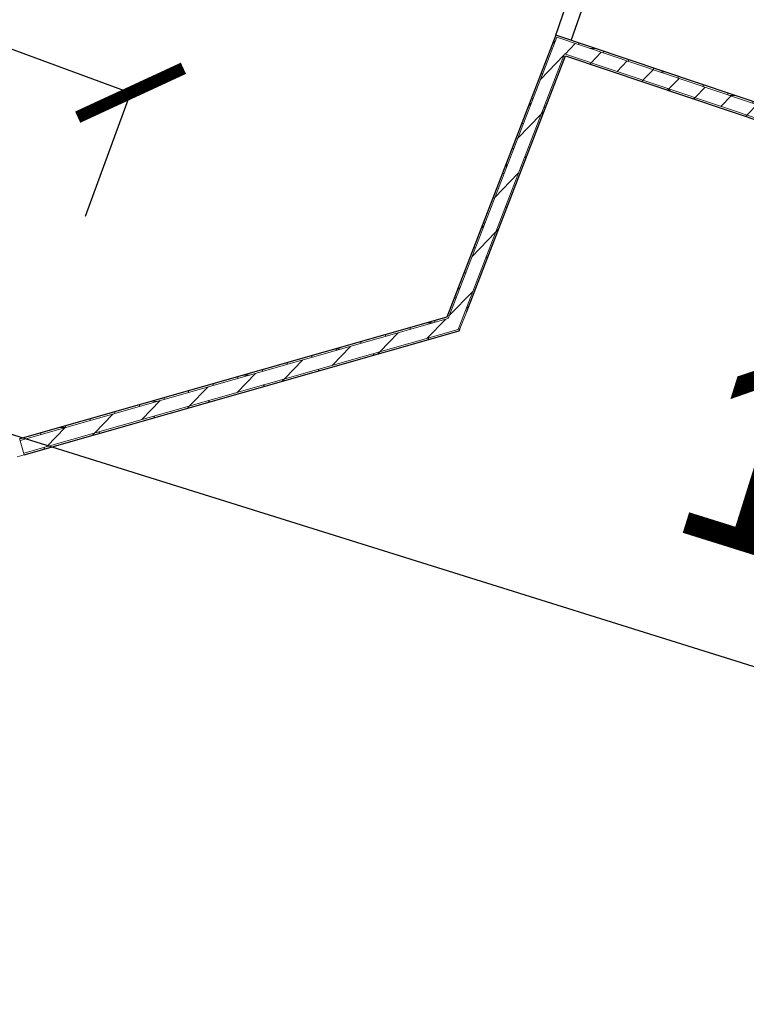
# Model space of a CAD drawing. Header units: inches. Extents: x 424 to 2043, y -237 to 445.
# Tile 252 of 256: x 732 to 736.4, y 6.67 to 12.65. Entities that reach past the tile are written whole.
import ezdxf

# ---------------------------------------------------------------- set-up
doc = ezdxf.new("R2010")
doc.units = ezdxf.units.IN
doc.header["$MEASUREMENT"] = 0
for name, color, linetype, lineweight in [('A-DOOR', 31, 'Continuous', 9), ('A-WALL', 113, 'Continuous', 9), ('A-WALL-PATT', 111, 'Continuous', 25)]:
    doc.layers.add(name, color=color, linetype=linetype, lineweight=lineweight)
doc.styles.get("Standard").update_dxf_attribs({"font": 'arial.ttf'})
doc.dimstyles.new('ISO-25', dxfattribs={"dimtxt": 1.2, "dimasz": 0.5, "dimexe": 0.8, "dimexo": 50, "dimtad": 1, "dimtoh": 1, "dimdec": 1, "dimdsep": 46, "dimtxsty": 'Standard', "dimblk": 'ARCHTICK', "dimcen": 2.5, "dimadec": 0, "dimazin": 0, "dimtfac": 1, "dimtdec": 1, "dimtmove": 0, "dimatfit": 3, "dimldrblk": 'ARCHTICK', "dimfxl": 1, "dimfxlon": 1, "dimarcsym": 0})
pattern_1 = [(45.89417, (841.87738, 13.98187), (-0.21541665, 0.20879576), []), (135.89417, (841.87738, 13.98187), (-0.20879576, -0.21541665), [])]
pattern_2 = [(0.89417, (841.87738, 13.98187), (-0.00234084, 0.14998173), []), (90.89417, (841.87738, 13.98187), (-0.14998173, -0.00234084), [])]
pattern_3 = [(45.89417, (841.87738, 13.98187), (-0.10770832, 0.10439788), [])]

# ---------------------------------------------------------------- blocks, each defined once
blk = doc.blocks.new('5-panel_Bi-fold_external_door_10806 - Type 1-V6-اول')
at = {"layer": 'A-DOOR'}
for p, q in [((2.625, -0.05), (2.625, 0.0516)), ((2.581, -0.05), (2.625, -0.05))]:
    blk.add_line(p, q, dxfattribs=at)
blk = doc.blocks.new('_ArchTick')
at = {"color": 0, "linetype": 'ByBlock', "const_width": 0.15}
blk.add_lwpolyline([(-0.5, -0.5), (0.5, 0.5)], dxfattribs=at)
blk = doc.blocks.new('*D1040')
at = {"color": 0, "lineweight": -2, "transparency": 16777216}
for p, q in [((736.8635, 0.9564), (740.1756, 10.7978)), ((740.1756, 10.7978), (740.9338, 10.5426)), ((736.8635, 0.9564), (737.6217, 0.7012))]:
    blk.add_line(p, q, dxfattribs=at)
at = {"layer": 'Defpoints', "color": 0, "transparency": 16777216}
for p in [(739.4936, 11.0273), (740.1756, 10.7978), (736.1815, 1.1859)]:
    blk.add_point(p, dxfattribs=at)
at = {"color": 0, "lineweight": -2, "transparency": 16777216, "xscale": 0.5, "yscale": 0.5, "zscale": 0.5}
for p, rotation in [((740.1756, 10.7978), 71.39924546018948), ((736.8635, 0.9564), 251.3992454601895)]:
    blk.add_blockref('_ArchTick', p, dxfattribs=dict(at, rotation=rotation))
at = {"color": 0, "transparency": 16777216, "insert": (737.3465, 6.2719), "char_height": 1.2, "attachment_point": 5, "rotation": 71.39925}
blk.add_mtext('10.4', dxfattribs=at)
blk = doc.blocks.new('*D1041')
at = {"color": 0, "lineweight": -2, "transparency": 16777216}
for p, q in [((730.2785, 10.6511), (730.5175, 11.4146)), ((730.2785, 10.6511), (744.2416, 6.2803)), ((744.2416, 6.2803), (744.4806, 7.0438))]:
    blk.add_line(p, q, dxfattribs=at)
at = {"layer": 'Defpoints', "color": 0, "transparency": 16777216}
for p in [(729.8858, 9.3967), (744.2416, 6.2803), (743.8489, 5.0259)]:
    blk.add_point(p, dxfattribs=at)
at = {"color": 0, "lineweight": -2, "transparency": 16777216, "xscale": 0.5, "yscale": 0.5, "zscale": 0.5}
for p, rotation in [((730.2785, 10.6511), 162.6185169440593), ((744.2416, 6.2803), 342.6185169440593)]:
    blk.add_blockref('_ArchTick', p, dxfattribs=dict(at, rotation=rotation))
at = {"color": 0, "transparency": 16777216, "insert": (737.6298, 9.6469), "char_height": 1.2, "attachment_point": 5, "rotation": 342.61852}
blk.add_mtext('14.6', dxfattribs=at)
blk = doc.blocks.new('*D952')
at = {"color": 0, "lineweight": -2, "transparency": 16777216}
for p, q in [((701.8886, 23.5168), (701.6126, 22.7659)), ((701.8886, 23.5168), (732.6678, 12.2021)), ((732.6678, 12.2021), (732.3918, 11.4512))]:
    blk.add_line(p, q, dxfattribs=at)
at = {"layer": 'Defpoints', "color": 0, "transparency": 16777216}
for p in [(701.9132, 23.5838), (732.6924, 12.2691), (732.6678, 12.2021)]:
    blk.add_point(p, dxfattribs=at)
at = {"color": 0, "lineweight": -2, "transparency": 16777216, "xscale": 0.5, "yscale": 0.5, "zscale": 0.5}
for p, rotation in [((701.8886, 23.5168), 159.8161821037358), ((732.6678, 12.2021), 339.8161821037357)]:
    blk.add_blockref('_ArchTick', p, dxfattribs=dict(at, rotation=rotation))
at = {"color": 0, "transparency": 16777216, "insert": (717.7054, 19.0215), "char_height": 1.2, "attachment_point": 5, "rotation": 339.81618}
blk.add_mtext('32.8', dxfattribs=at)

msp = doc.modelspace()

# ---------------------------------------------------------------- hatches: boundary and pattern name
at = {"layer": 'A-WALL-PATT', "lineweight": 9}
h = msp.add_hatch(dxfattribs=at)
h.set_pattern_fill('FP_3', color=256, angle=0.89417, style=0, pattern_type=2)
h.set_pattern_definition(pattern_2)
h.paths.add_polyline_path([(734.5869, 10.8393), (734.5989, 10.8427), (735.2572, 12.548), (735.2477, 12.5512)], flags=0)
h = msp.add_hatch(dxfattribs=at)
h.set_pattern_fill('FP_4', color=256, angle=0.89417, style=0, pattern_type=2)
h.set_pattern_definition(pattern_3)
h.paths.add_polyline_path([(734.5944, 10.8311), (734.6908, 10.8585), (735.3295, 12.5132), (735.2536, 12.5387), (734.5989, 10.8427)], flags=0)
h = msp.add_hatch(dxfattribs=at)
h.set_pattern_fill('FP_3', color=256, angle=0.89417, style=0, pattern_type=2)
h.set_pattern_definition(pattern_2)
h.paths.add_polyline_path([(745.2935, 9.1597), (745.2967, 9.1692), (735.2572, 12.548), (735.2536, 12.5387), (744.7951, 9.3275)], flags=0)
h = msp.add_hatch(dxfattribs=at)
h.set_pattern_fill('FP_4', color=256, angle=0.89417, style=0, pattern_type=2)
h.set_pattern_definition(pattern_3)
h.paths.add_polyline_path([(745.268, 9.0839), (745.2935, 9.1597), (735.3295, 12.5132), (735.3006, 12.4384), (744.7965, 9.2426)], flags=0)
h = msp.add_hatch(dxfattribs=at)
h.set_pattern_fill('FP_2', color=256, angle=0.89417, style=0, pattern_type=2)
h.set_pattern_definition(pattern_1)
h.paths.add_polyline_path([(734.6547, 10.765), (734.6668, 10.7685), (735.3101, 12.4353), (735.3006, 12.4384), (734.6908, 10.8585)], flags=0)
h = msp.add_hatch(dxfattribs=at)
h.set_pattern_fill('FP_2', color=256, angle=0.89417, style=0, pattern_type=2)
h.set_pattern_definition(pattern_1)
h.paths.add_polyline_path([(745.2648, 9.0744), (745.268, 9.0839), (735.3101, 12.4353), (735.3065, 12.4259), (744.7966, 9.232)], flags=0)
h = msp.add_hatch(dxfattribs=at)
h.set_pattern_fill('FP_4', color=256, angle=0.89417, style=0, pattern_type=2)
h.set_pattern_definition(pattern_3)
h.paths.add_polyline_path([(724.8258, 7.9663), (727.2112, 8.6455), (727.1892, 8.7225), (724.694, 8.0119)], flags=0)
h.paths.add_polyline_path([(732.02, 10.0148), (734.6547, 10.765), (734.6908, 10.8585), (731.9981, 10.0918), (732.0151, 10.0321)], flags=0)
h = msp.add_hatch(dxfattribs=at)
h.set_pattern_fill('FP_3', color=256, angle=0.89417, style=0, pattern_type=2)
h.set_pattern_definition(pattern_2)
h.paths.add_polyline_path([(724.7107, 8.0167), (727.1892, 8.7225), (727.1861, 8.7319), (724.6943, 8.0224)], flags=0)
h.paths.add_polyline_path([(731.9981, 10.0918), (734.5944, 10.8311), (734.5989, 10.8427), (731.9954, 10.1014)], flags=0)
h = msp.add_hatch(dxfattribs=at)
h.set_pattern_fill('FP_2', color=256, angle=0.89417, style=0, pattern_type=2)
h.set_pattern_definition(pattern_1)
h.paths.add_polyline_path([(724.7081, 7.9224), (727.2139, 8.6359), (727.2112, 8.6455), (724.6916, 7.9281)], flags=0)
h.paths.add_polyline_path([(732.0227, 10.0052), (734.6622, 10.7568), (734.6668, 10.7685), (732.02, 10.0148)], flags=0)

# ---------------------------------------------------------------- linework, layer by layer
for p, q in [((735.2477, 12.5512), (735.6778, 13.7999)), ((735.3422, 12.5187), (735.7781, 13.784))]:
    msp.add_line(p, q)
at = {"layer": 'A-WALL', "lineweight": 25}
for p, q in [((735.2477, 12.5512), (734.5869, 10.8393)), ((737.5061, 11.7912), (735.2477, 12.5512)), ((734.7073, 10.8736), (735.3065, 12.4259)), ((735.3065, 12.4259), (745.2648, 9.0744)), ((734.5869, 10.8393), (731.9954, 10.1014)), ((732.0227, 10.0052), (734.6622, 10.7568)), ((734.6622, 10.7568), (734.6668, 10.7685))]:
    msp.add_line(p, q, dxfattribs=at)
at = {"layer": 'A-WALL'}
for p, q in [((735.2536, 12.5387), (734.5944, 10.8311)), ((745.2935, 9.1597), (735.2536, 12.5387)), ((735.3006, 12.4384), (734.6547, 10.765)), ((745.268, 9.0839), (735.3006, 12.4384)), ((734.5944, 10.8311), (731.9981, 10.0918)), ((734.6668, 10.7685), (734.7073, 10.8736)), ((734.6547, 10.765), (732.02, 10.0148))]:
    msp.add_line(p, q, dxfattribs=at)

# ---------------------------------------------------------------- block references
at = {"layer": 'A-DOOR', "rotation": 15.89417014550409}
msp.add_blockref('5-panel_Bi-fold_external_door_10806 - Type 1-V6-اول', (729.4844, 9.3344), dxfattribs=at)

# ---------------------------------------------------------------- dimensions: what is measured, and where the dimension line sits
for p1, p2, distance, picture, middle in [((701.9132, 23.5838), (732.6924, 12.2691), -0.0714, '*D952', (717.7054, 19.0215)), ((729.8858, 9.3967), (743.8489, 5.0259), 1.3145, '*D1041', (737.6298, 9.6469)), ((736.1815, 1.1859), (739.4936, 11.0273), -0.7196, '*D1040', (737.3465, 6.2719))]:
    dim = msp.add_aligned_dim(p1=p1, p2=p2, distance=distance, dimstyle='ISO-25')
    dim.commit()
    dim.dimension.update_dxf_attribs({"geometry": picture, "text_midpoint": middle})

doc.saveas('drawing.dxf')
